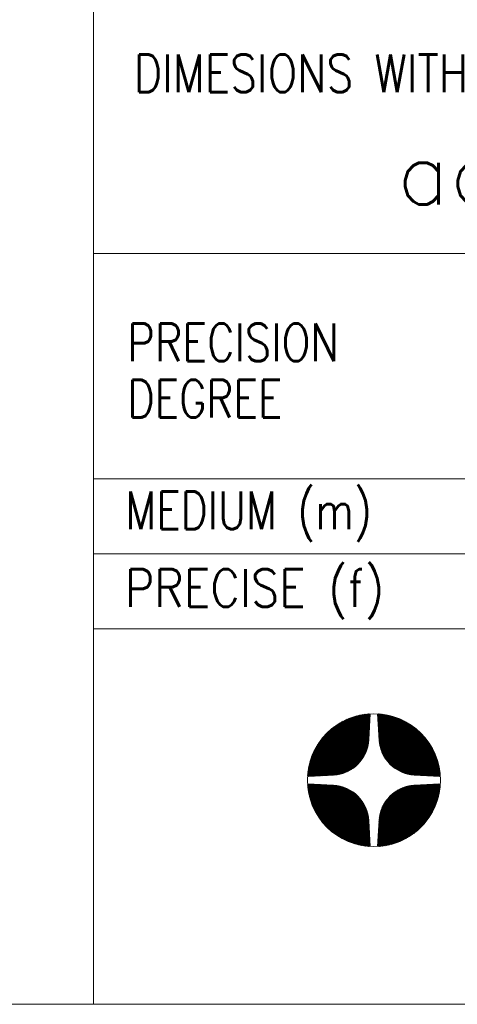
# Model space of a CAD drawing. Header units: millimetres. Extents: x 0 to 589, y 0 to 415.
# Tile 27 of 72: x 396 to 414, y 5 to 44. Entities that reach past the tile are written whole.
import ezdxf

# ---------------------------------------------------------------- set-up
doc = ezdxf.new("R2010")
doc.units = ezdxf.units.MM
doc.layers.add('1', color=7, linetype='Continuous', true_color=0xffffff)
doc.styles.add('blockfont', font='simplex.shx')
doc.styles.add('ideas_simplex', font='simplex.shx')

# ---------------------------------------------------------------- blocks, each defined once
blk = doc.blocks.new('HATCH19')
at = {"color": 5, "lineweight": 13}
for p, q in [((410.357539, 11.320064), (412.842144, 13.804669)), ((410.359053, 11.348953), (412.813255, 13.803155)), ((410.360567, 11.377842), (412.784365, 13.801641)), ((410.362081, 11.406732), (412.755476, 13.800126)), ((410.363595, 11.435621), (412.726587, 13.798612)), ((410.365109, 11.464511), (412.697697, 13.797098)), ((410.366623, 11.4934), (412.668808, 13.795584)), ((410.368137, 11.52229), (412.639918, 13.79407)), ((410.369601, 11.30475), (412.857458, 13.792607)), ((410.369651, 11.551179), (412.611029, 13.792556)), ((410.371165, 11.580069), (412.582139, 13.791042)), ((410.372679, 11.608958), (412.55325, 13.789528)), ((410.374194, 11.637847), (412.524361, 13.788014)), ((410.375708, 11.666737), (412.495471, 13.7865)), ((410.377222, 11.695626), (412.466582, 13.784986)), ((410.378736, 11.724516), (412.437692, 13.783472)), ((410.38025, 11.753405), (412.408803, 13.781958)), ((410.381764, 11.782295), (412.379913, 13.780444)), ((410.383278, 11.811184), (412.351024, 13.77893)), ((410.384792, 11.840074), (412.322135, 13.777416)), ((410.386306, 11.868963), (412.293245, 13.775902)), ((410.38782, 11.897852), (412.264356, 13.774388)), ((410.389334, 11.926742), (412.235466, 13.772874)), ((410.390848, 11.955631), (412.206577, 13.77136)), ((410.392362, 11.984521), (412.177687, 13.769846)), ((410.393876, 12.01341), (412.148798, 13.768332)), ((410.39539, 12.0423), (412.119908, 13.766818)), ((410.396904, 12.071189), (412.091019, 13.765304)), ((410.398418, 12.100079), (412.06213, 13.76379)), ((410.398944, 11.306718), (412.855491, 13.763264)), ((410.399932, 12.128968), (412.03324, 13.762276)), ((410.401446, 12.157857), (412.004351, 13.760762)), ((410.40296, 12.186747), (411.975461, 13.759248)), ((410.404474, 12.215636), (411.946572, 13.757734)), ((410.405988, 12.244526), (411.917682, 13.75622)), ((410.407502, 12.273415), (411.888793, 13.754706)), ((410.409016, 12.302305), (411.859904, 13.753192)), ((410.41053, 12.331194), (411.831014, 13.751678)), ((410.412325, 12.360364), (411.801844, 13.749883)), ((410.414748, 12.390163), (411.772045, 13.74746)), ((410.417847, 12.420637), (411.741571, 13.744362)), ((410.421673, 12.451838), (411.71037, 13.740536)), ((410.426287, 12.483828), (411.67838, 13.735921)), ((410.428644, 11.309042), (412.853167, 13.733565)), ((410.431762, 12.516679), (411.64553, 13.730446)), ((410.438181, 12.550473), (411.611735, 13.724027)), ((410.445645, 12.585313), (411.576896, 13.716563)), ((410.454276, 12.621319), (411.540889, 13.707932)), ((410.458714, 11.311737), (412.850472, 13.703494)), ((410.464225, 12.658643), (411.503565, 13.697983)), ((410.47568, 12.697474), (411.464735, 13.686528)), ((410.488884, 12.738053), (411.424155, 13.673324)), ((410.489171, 11.314818), (412.84739, 13.673037)), ((410.504159, 12.780703), (411.381505, 13.65805)), ((410.520031, 11.318303), (412.843905, 13.642177)), ((410.521946, 12.825866), (411.336342, 13.640262)), ((410.542881, 12.874177), (411.288031, 13.619327)), ((410.551313, 11.322209), (412.839999, 13.610896)), ((410.567944, 12.926615), (411.235594, 13.594264)), ((410.583035, 11.326556), (412.835652, 13.579173)), ((410.598787, 12.984833), (411.177375, 13.563422)), ((410.61522, 11.331366), (412.830843, 13.546988)), ((410.638663, 13.052085), (411.110124, 13.523545)), ((410.647892, 11.336662), (412.825547, 13.514317)), ((410.681075, 11.34247), (412.819739, 13.481133)), ((410.696171, 13.136968), (411.02524, 13.466037)), ((410.714799, 11.348818), (412.81339, 13.447409)), ((410.749096, 11.355739), (412.806469, 13.413113)), ((410.783999, 11.363268), (412.798941, 13.378209)), ((410.81955, 11.371442), (412.790766, 13.342659)), ((410.85579, 11.380308), (412.7819, 13.306418)), ((410.892772, 11.389914), (412.772295, 13.269437)), ((410.93055, 11.400316), (412.761892, 13.231659)), ((410.969189, 11.41158), (412.750628, 13.193019)), ((411.008764, 11.42378), (412.738428, 13.153444)), ((411.049363, 11.437003), (412.725205, 13.112846)), ((411.091086, 11.451351), (412.710858, 13.071123)), ((411.134055, 11.466944), (412.695264, 13.028154)), ((411.178415, 11.483929), (412.678279, 12.983793)), ((411.224346, 11.502485), (412.659724, 12.937862)), ((411.27207, 11.522833), (412.639376, 12.890139)), ((411.321868, 11.545256), (412.616953, 12.840341)), ((411.37411, 11.570122), (412.592086, 12.788098)), ((411.429294, 11.597931), (412.564277, 12.732914)), ((411.488121, 11.629382), (412.532826, 12.674088)), ((411.551633, 11.665519), (412.49669, 12.610576)), ((411.621508, 11.708019), (412.454189, 12.5407)), ((411.700793, 11.759928), (412.40228, 12.461415)), ((411.796286, 11.828046), (412.334163, 12.365922)), ((411.933104, 11.937489), (412.22472, 12.229104))]:
    blk.add_line(p, q, dxfattribs=at)
blk = doc.blocks.new('HATCH21')
at = {"color": 5, "lineweight": 13}
for p, q in [((410.358574, 16.571414), (410.392138, 16.604978)), ((410.359937, 16.545402), (410.417607, 16.603071)), ((410.3613, 16.519389), (410.442849, 16.600938)), ((410.362663, 16.493377), (410.46787, 16.598584)), ((410.364027, 16.467365), (410.492676, 16.596015)), ((410.36539, 16.441353), (410.517271, 16.593234)), ((410.366753, 16.415341), (410.541659, 16.590247)), ((410.368116, 16.389329), (410.565846, 16.587058)), ((410.36948, 16.363316), (410.589835, 16.583672)), ((410.370843, 16.337304), (410.61363, 16.580092)), ((410.372206, 16.311292), (410.637236, 16.576322)), ((410.373569, 16.28528), (410.660655, 16.572366)), ((410.374933, 16.259268), (410.683892, 16.568227)), ((410.376296, 16.233256), (410.70695, 16.56391)), ((410.377659, 16.207243), (410.729832, 16.559416)), ((410.379022, 16.181231), (410.752541, 16.55475)), ((410.380386, 16.155219), (410.77508, 16.549913)), ((410.381749, 16.129207), (410.797452, 16.54491)), ((410.383112, 16.103195), (410.819659, 16.539742)), ((410.384475, 16.077182), (410.841705, 16.534412)), ((410.385839, 16.05117), (410.863591, 16.528923)), ((410.387202, 16.025158), (410.885321, 16.523278)), ((410.388565, 15.999146), (410.906896, 16.517477)), ((410.389928, 15.973134), (410.928319, 16.511525)), ((410.391292, 15.947122), (410.949592, 16.505422)), ((410.392655, 15.921109), (410.970717, 16.499172)), ((410.394018, 15.895097), (410.991696, 16.492775)), ((410.395381, 15.869085), (411.01253, 16.486234)), ((410.396744, 15.843073), (411.033222, 16.479551)), ((410.398108, 15.817061), (411.053774, 16.472727)), ((410.399471, 15.791049), (411.074187, 16.465764)), ((410.400834, 15.765036), (411.094462, 16.458664)), ((410.402197, 15.739024), (411.114602, 16.451429)), ((410.403561, 15.713012), (411.134608, 16.44406)), ((410.404924, 15.687), (411.154482, 16.436558)), ((410.406287, 15.660988), (411.174224, 16.428925)), ((410.40765, 15.634975), (411.193837, 16.421162)), ((410.409014, 15.608963), (411.213321, 16.41327)), ((410.410377, 15.582951), (411.232678, 16.405252)), ((410.411893, 15.557092), (411.251909, 16.397108)), ((410.413819, 15.531642), (411.271015, 16.388839)), ((410.416141, 15.506589), (411.289998, 16.380446)), ((410.418843, 15.481915), (411.308859, 16.371931)), ((410.42191, 15.457607), (411.327598, 16.363295)), ((410.425328, 15.43365), (411.346217, 16.354538)), ((410.429086, 15.410032), (411.364716, 16.345662)), ((410.433171, 15.386742), (411.383097, 16.336668)), ((410.437573, 15.363769), (411.401361, 16.327556)), ((410.442282, 15.341102), (411.419508, 16.318328)), ((410.447289, 15.318733), (411.43754, 16.308984)), ((410.452584, 15.296654), (411.455457, 16.299526)), ((410.458161, 15.274855), (411.47326, 16.289953)), ((410.464012, 15.25333), (411.490949, 16.280267)), ((410.47013, 15.232073), (411.508526, 16.270469)), ((410.476508, 15.211075), (411.525992, 16.260559)), ((410.48314, 15.190332), (411.543346, 16.250538)), ((410.490022, 15.169838), (411.56059, 16.240407)), ((410.497146, 15.149588), (411.577724, 16.230166)), ((410.50451, 15.129575), (411.59475, 16.219815)), ((410.512107, 15.109797), (411.611666, 16.209357)), ((410.519933, 15.090248), (411.628475, 16.19879)), ((410.527985, 15.070925), (411.645177, 16.188116)), ((410.536259, 15.051823), (411.661771, 16.177335)), ((410.54475, 15.032939), (411.67826, 16.166448)), ((410.553456, 15.014269), (411.694642, 16.155455)), ((410.562373, 14.995811), (411.710919, 16.144357)), ((410.571499, 14.977561), (411.727091, 16.133153)), ((410.58083, 14.959517), (411.743158, 16.121845)), ((410.590364, 14.941676), (411.759122, 16.110433)), ((410.600098, 14.924034), (411.774982, 16.098918)), ((410.610031, 14.906591), (411.790738, 16.087299)), ((410.620159, 14.889344), (411.806391, 16.075576)), ((410.630481, 14.872291), (411.821942, 16.063751)), ((410.640995, 14.85543), (411.83739, 16.051824)), ((410.6517, 14.838759), (411.852736, 16.039795)), ((410.662593, 14.822276), (411.86798, 16.027664)), ((410.673673, 14.805981), (411.883123, 16.015431)), ((410.684938, 14.789871), (411.898164, 16.003097)), ((410.696388, 14.773946), (411.913104, 15.990661)), ((410.708022, 14.758203), (411.927943, 15.978125)), ((410.719837, 14.742643), (411.942682, 15.965488)), ((410.731833, 14.727265), (411.95732, 15.952751)), ((410.74401, 14.712066), (411.971857, 15.939913)), ((410.756367, 14.697047), (411.986294, 15.926975)), ((410.768902, 14.682207), (412.000632, 15.913936)), ((410.781615, 14.667545), (412.014869, 15.900798)), ((410.794506, 14.65306), (412.029006, 15.88756)), ((410.807575, 14.638753), (412.043043, 15.874221)), ((410.82082, 14.624623), (412.05698, 15.860783)), ((410.834243, 14.61067), (412.070818, 15.847245)), ((410.847842, 14.596894), (412.084556, 15.833608)), ((410.861618, 14.583294), (412.098194, 15.81987)), ((410.87557, 14.569871), (412.111732, 15.806033)), ((410.889699, 14.556625), (412.12517, 15.792096)), ((410.904005, 14.543556), (412.138509, 15.778059)), ((410.918489, 14.530664), (412.151748, 15.763923)), ((410.93315, 14.51795), (412.164886, 15.749686)), ((410.94799, 14.505414), (412.177925, 15.735349)), ((410.963008, 14.493057), (412.190864, 15.720912)), ((410.978206, 14.48088), (412.203702, 15.706375)), ((410.993585, 14.468883), (412.21644, 15.691738)), ((411.009144, 14.457067), (412.229077, 15.677)), ((411.024886, 14.445433), (412.241613, 15.662161)), ((411.04081, 14.433982), (412.254049, 15.647221)), ((411.056919, 14.422716), (412.266384, 15.63218)), ((411.073214, 14.411635), (412.278617, 15.617038)), ((411.089696, 14.400741), (412.290748, 15.601794)), ((411.106366, 14.390036), (412.302778, 15.586448)), ((411.123227, 14.379522), (412.314706, 15.571)), ((411.140279, 14.369199), (412.326531, 15.55545)), ((411.157526, 14.35907), (412.338254, 15.539797)), ((411.174968, 14.349137), (412.349873, 15.524042)), ((411.192609, 14.339401), (412.361389, 15.508182)), ((411.210449, 14.329867), (412.372802, 15.492219)), ((411.228493, 14.320535), (412.38411, 15.476152)), ((411.246742, 14.311409), (412.395314, 15.45998)), ((411.265199, 14.302491), (412.406413, 15.443704)), ((411.283868, 14.293784), (412.417406, 15.427322)), ((411.302751, 14.285292), (412.428293, 15.410834)), ((411.321852, 14.277017), (412.439075, 15.39424)), ((411.341175, 14.268965), (412.449749, 15.377539)), ((411.360723, 14.261137), (412.460316, 15.36073)), ((411.3805, 14.253539), (412.470775, 15.343814)), ((411.400512, 14.246175), (412.481126, 15.326789)), ((411.420762, 14.239049), (412.491367, 15.309655)), ((411.441255, 14.232167), (412.501499, 15.292412)), ((411.461997, 14.225534), (412.51152, 15.275058)), ((411.482993, 14.219155), (412.521431, 15.257593)), ((411.50425, 14.213036), (412.53123, 15.240016)), ((411.525774, 14.207185), (412.540916, 15.222327)), ((411.547571, 14.201607), (412.550489, 15.204524)), ((411.56965, 14.19631), (412.559948, 15.186608)), ((411.592018, 14.191302), (412.569292, 15.168577)), ((411.614683, 14.186592), (412.578521, 15.15043)), ((411.637655, 14.182189), (412.587633, 15.132166)), ((411.660944, 14.178103), (412.596627, 15.113786)), ((411.684561, 14.174344), (412.605504, 15.095287)), ((411.708516, 14.170924), (412.614261, 15.076668)), ((411.732823, 14.167855), (412.622898, 15.05793)), ((411.757496, 14.165152), (412.631413, 15.03907)), ((411.782548, 14.162829), (412.639806, 15.020087)), ((411.807996, 14.160902), (412.648076, 15.000981)), ((411.833854, 14.159384), (412.65622, 14.981751)), ((411.859866, 14.158021), (412.664239, 14.962394)), ((411.885878, 14.156658), (412.672131, 14.94291)), ((411.91189, 14.155294), (412.679894, 14.923298)), ((411.937903, 14.153931), (412.687528, 14.903556)), ((411.963915, 14.152568), (412.69503, 14.883683)), ((411.989927, 14.151205), (412.7024, 14.863678)), ((412.015939, 14.149841), (412.709636, 14.843538)), ((412.041951, 14.148478), (412.716736, 14.823263)), ((412.067963, 14.147115), (412.723699, 14.802851)), ((412.093976, 14.145752), (412.730524, 14.7823)), ((412.119988, 14.144388), (412.737207, 14.761608)), ((412.146, 14.143025), (412.743749, 14.740774)), ((412.172012, 14.141662), (412.750146, 14.719796)), ((412.198024, 14.140299), (412.756397, 14.698672)), ((412.224036, 14.138935), (412.762501, 14.6774)), ((412.250049, 14.137572), (412.768454, 14.655977)), ((412.276061, 14.136209), (412.774254, 14.634403)), ((412.302073, 14.134846), (412.779901, 14.612673)), ((412.328085, 14.133482), (412.78539, 14.590787)), ((412.354097, 14.132119), (412.79072, 14.568742)), ((412.380109, 14.130756), (412.795889, 14.546535)), ((412.406122, 14.129393), (412.800893, 14.524164)), ((412.432134, 14.128029), (412.80573, 14.501626)), ((412.458146, 14.126666), (412.810397, 14.478917)), ((412.484158, 14.125303), (412.814891, 14.456036)), ((412.51017, 14.12394), (412.81921, 14.432979)), ((412.536182, 14.122576), (412.823349, 14.409743)), ((412.562195, 14.121213), (412.827305, 14.386324)), ((412.588207, 14.11985), (412.831076, 14.362719)), ((412.614219, 14.118487), (412.834657, 14.338924)), ((412.640231, 14.117123), (412.838044, 14.314936)), ((412.666243, 14.11576), (412.841233, 14.29075)), ((412.692255, 14.114397), (412.844221, 14.266362)), ((412.718268, 14.113034), (412.847003, 14.241769)), ((412.74428, 14.11167), (412.849573, 14.216964)), ((412.770292, 14.110307), (412.851928, 14.191943)), ((412.796304, 14.108944), (412.854062, 14.166701)), ((412.822316, 14.107581), (412.855969, 14.141234))]:
    blk.add_line(p, q, dxfattribs=at)
blk = doc.blocks.new('HATCH23')
at = {"color": 5, "lineweight": 13}
for p, q in [((407.555755, 14.11871), (410.043497, 16.606453)), ((407.557723, 14.148055), (410.014153, 16.604484)), ((407.560049, 14.177755), (409.984452, 16.602159)), ((407.562745, 14.207827), (409.95438, 16.599463)), ((407.565828, 14.238286), (409.923922, 16.59638)), ((407.569314, 14.269147), (409.89306, 16.592893)), ((407.570955, 14.106536), (410.055672, 16.591253)), ((407.573222, 14.30043), (409.861777, 16.588986)), ((407.577571, 14.332154), (409.830053, 16.584637)), ((407.582382, 14.364341), (409.797866, 16.579826)), ((407.58768, 14.397015), (409.765193, 16.574528)), ((407.59349, 14.4302), (409.732008, 16.568718)), ((407.599841, 14.463926), (409.698282, 16.562367)), ((407.599845, 14.10805), (410.054158, 16.562363)), ((407.606764, 14.498225), (409.663983, 16.555444)), ((407.614294, 14.533131), (409.629077, 16.547913)), ((407.622471, 14.568683), (409.593524, 16.539736)), ((407.628734, 14.109564), (410.052644, 16.533474)), ((407.63134, 14.604927), (409.557281, 16.530868)), ((407.640948, 14.641911), (409.520297, 16.52126)), ((407.651354, 14.679692), (409.482516, 16.510854)), ((407.657624, 14.111078), (410.05113, 16.504584)), ((407.662621, 14.718335), (409.443873, 16.499587)), ((407.674825, 14.757914), (409.404294, 16.487383)), ((407.686513, 14.112592), (410.049616, 16.475695)), ((407.688051, 14.798516), (409.363692, 16.474156)), ((407.702403, 14.840243), (409.321965, 16.459804)), ((407.715403, 14.114106), (410.048102, 16.446805)), ((407.718002, 14.883217), (409.278991, 16.444206)), ((407.734992, 14.927583), (409.234625, 16.427215)), ((407.744292, 14.11562), (410.046588, 16.417916)), ((407.753554, 14.97352), (409.188688, 16.408654)), ((407.773182, 14.117134), (410.045074, 16.389027)), ((407.773909, 15.02125), (409.140957, 16.388299)), ((407.79634, 15.071057), (409.091151, 16.365868)), ((407.802071, 14.118648), (410.04356, 16.360137)), ((407.821217, 15.123309), (409.038899, 16.340991)), ((407.830961, 14.120162), (410.042046, 16.331248)), ((407.849037, 15.178505), (408.983703, 16.31317)), ((407.85985, 14.121676), (410.040532, 16.302358)), ((407.880504, 15.237347), (408.924861, 16.281704)), ((407.888739, 14.12319), (410.039018, 16.273469)), ((407.91666, 15.300878), (408.861329, 16.245548)), ((407.917629, 14.124704), (410.037504, 16.244579)), ((407.946518, 14.126218), (410.03599, 16.21569)), ((407.959188, 15.370782), (408.791426, 16.20302)), ((407.975408, 14.127732), (410.034476, 16.186801)), ((408.004297, 14.129246), (410.032962, 16.157911)), ((408.011141, 15.45011), (408.712098, 16.151067)), ((408.033187, 14.130761), (410.031448, 16.129022)), ((408.062076, 14.132275), (410.029934, 16.100132)), ((408.079341, 15.545686), (408.616521, 16.082866)), ((408.090966, 14.133789), (410.02842, 16.071243)), ((408.119855, 14.135303), (410.026906, 16.042353)), ((408.148745, 14.136817), (410.025392, 16.013464)), ((408.177634, 14.138331), (410.023878, 15.984574)), ((408.189084, 15.682804), (408.479403, 15.973124)), ((408.206524, 14.139845), (410.022364, 15.955685)), ((408.235413, 14.141359), (410.02085, 15.926796)), ((408.264302, 14.142873), (410.019336, 15.897906)), ((408.293192, 14.144387), (410.017822, 15.869017)), ((408.322081, 14.145901), (410.016308, 15.840127)), ((408.350971, 14.147415), (410.014794, 15.811238)), ((408.37986, 14.148929), (410.01328, 15.782348)), ((408.40875, 14.150443), (410.011766, 15.753459)), ((408.437639, 14.151957), (410.010252, 15.724569)), ((408.466529, 14.153471), (410.008738, 15.69568)), ((408.495418, 14.154985), (410.007224, 15.666791)), ((408.524308, 14.156499), (410.00571, 15.637901)), ((408.553197, 14.158013), (410.004196, 15.609012)), ((408.582087, 14.159527), (410.002682, 15.580122)), ((408.611255, 14.16132), (410.000889, 15.550954)), ((408.641051, 14.163741), (409.998468, 15.521158)), ((408.671522, 14.166837), (409.995372, 15.490686)), ((408.702721, 14.17066), (409.991549, 15.459488)), ((408.734708, 14.175272), (409.986937, 15.427501)), ((408.767555, 14.180743), (409.981466, 15.394654)), ((408.801346, 14.187159), (409.97505, 15.360863)), ((408.836181, 14.194619), (409.96759, 15.326027)), ((408.872184, 14.203245), (409.958963, 15.290025)), ((408.909502, 14.213189), (409.94902, 15.252706)), ((408.948327, 14.224638), (409.937571, 15.213882)), ((408.988899, 14.237835), (409.924374, 15.173309)), ((409.031541, 14.253102), (409.909107, 15.130667)), ((409.076694, 14.270878), (409.89133, 15.085515)), ((409.124992, 14.291801), (409.870408, 15.037217)), ((409.177412, 14.316846), (409.845363, 14.984797)), ((409.235605, 14.347663), (409.814545, 14.926604)), ((409.302814, 14.387497), (409.774712, 14.859395)), ((409.387599, 14.444906), (409.717302, 14.77461))]:
    blk.add_line(p, q, dxfattribs=at)
blk = doc.blocks.new('HATCH25')
at = {"color": 5, "lineweight": 13}
for p, q in [((407.55723, 13.770071), (407.590794, 13.803635)), ((407.559137, 13.744602), (407.616806, 13.802271)), ((407.56127, 13.71936), (407.642818, 13.800908)), ((407.563624, 13.694338), (407.66883, 13.799545)), ((407.566194, 13.669533), (407.694843, 13.798182)), ((407.568974, 13.644938), (407.720855, 13.796818)), ((407.571961, 13.620549), (407.746867, 13.795455)), ((407.57515, 13.596363), (407.772879, 13.794092)), ((407.578537, 13.572374), (407.798891, 13.792729)), ((407.582117, 13.548579), (407.824904, 13.791366)), ((407.585886, 13.524973), (407.850916, 13.790002)), ((407.589842, 13.501553), (407.876928, 13.788639)), ((407.593981, 13.478316), (407.90294, 13.787276)), ((407.598298, 13.455259), (407.928952, 13.785913)), ((407.602792, 13.432377), (407.954965, 13.784549)), ((407.607459, 13.409668), (407.980977, 13.783186)), ((407.612295, 13.387129), (408.006989, 13.781823)), ((407.617299, 13.364757), (408.033001, 13.78046)), ((407.622466, 13.342549), (408.059013, 13.779096)), ((407.627796, 13.320504), (408.085026, 13.777733)), ((407.633285, 13.298617), (408.111038, 13.77637)), ((407.638931, 13.276887), (408.13705, 13.775007)), ((407.644731, 13.255312), (408.163062, 13.773643)), ((407.650683, 13.233889), (408.189074, 13.77228)), ((407.656786, 13.212617), (408.215086, 13.770917)), ((407.663037, 13.191492), (408.241099, 13.769554)), ((407.669433, 13.170513), (408.267111, 13.768191)), ((407.675974, 13.149679), (408.293123, 13.766827)), ((407.682658, 13.128986), (408.319135, 13.765464)), ((407.689481, 13.108435), (408.345147, 13.764101)), ((407.696444, 13.088022), (408.37116, 13.762738)), ((407.703544, 13.067746), (408.397172, 13.761374)), ((407.710779, 13.047606), (408.423184, 13.760011)), ((407.718148, 13.0276), (408.449196, 13.758648)), ((407.72565, 13.007727), (408.475208, 13.757285)), ((407.733284, 12.987984), (408.501221, 13.755921)), ((407.741046, 12.968372), (408.527233, 13.754558)), ((407.748938, 12.948888), (408.553245, 13.753195)), ((407.756956, 12.929531), (408.579257, 13.751832)), ((407.7651, 12.9103), (408.605116, 13.750315)), ((407.773369, 12.891193), (408.630566, 13.74839)), ((407.781762, 12.87221), (408.65562, 13.746068)), ((407.790277, 12.85335), (408.680293, 13.743366)), ((407.798913, 12.834611), (408.704602, 13.740299)), ((407.80767, 12.815992), (408.728558, 13.73688)), ((407.816546, 12.797492), (408.752176, 13.733123)), ((407.82554, 12.779111), (408.775466, 13.729037)), ((407.834652, 12.760848), (408.79844, 13.724635)), ((407.84388, 12.7427), (408.821106, 13.719927)), ((407.853224, 12.724669), (408.843475, 13.71492)), ((407.862682, 12.706752), (408.865555, 13.709624)), ((407.872255, 12.688949), (408.887353, 13.704047)), ((407.881941, 12.671259), (408.908878, 13.698197)), ((407.891739, 12.653682), (408.930136, 13.692079)), ((407.901649, 12.636217), (408.951133, 13.685701)), ((407.91167, 12.618862), (408.971876, 13.679068)), ((407.921801, 12.601618), (408.99237, 13.672187)), ((407.932042, 12.584484), (409.012621, 13.665062)), ((407.942393, 12.567459), (409.032633, 13.657699)), ((407.952851, 12.550542), (409.052411, 13.650102)), ((407.963418, 12.533733), (409.07196, 13.642275)), ((407.974092, 12.517032), (409.091283, 13.634223)), ((407.984873, 12.500437), (409.110385, 13.62595)), ((407.99576, 12.483949), (409.129269, 13.617458)), ((408.006753, 12.467567), (409.147939, 13.608753)), ((408.017851, 12.45129), (409.166397, 13.599835)), ((408.029055, 12.435118), (409.184647, 13.59071)), ((408.040363, 12.41905), (409.202691, 13.581379)), ((408.051775, 12.403087), (409.220533, 13.571845)), ((408.06329, 12.387227), (409.238174, 13.56211)), ((408.07491, 12.371471), (409.255617, 13.552178)), ((408.086632, 12.355817), (409.272864, 13.54205)), ((408.098457, 12.340267), (409.289917, 13.531727)), ((408.110384, 12.324819), (409.306779, 13.521213)), ((408.122413, 12.309473), (409.32345, 13.510509)), ((408.134545, 12.294229), (409.339932, 13.499616)), ((408.146777, 12.279086), (409.356228, 13.488536)), ((408.159112, 12.264045), (409.372337, 13.47727)), ((408.171547, 12.249104), (409.388263, 13.46582)), ((408.184083, 12.234265), (409.404005, 13.454187)), ((408.19672, 12.219527), (409.419565, 13.442372)), ((408.209457, 12.204889), (409.434944, 13.430375)), ((408.222295, 12.190351), (409.450142, 13.418198)), ((408.235233, 12.175914), (409.465162, 13.405842)), ((408.248272, 12.161577), (409.480002, 13.393307)), ((408.26141, 12.14734), (409.494664, 13.380594)), ((408.274649, 12.133203), (409.509148, 13.367702)), ((408.287987, 12.119166), (409.523455, 13.354634)), ((408.301425, 12.105228), (409.537585, 13.341388)), ((408.314963, 12.091391), (409.551538, 13.327966)), ((408.3286, 12.077653), (409.565314, 13.314367)), ((408.342338, 12.064015), (409.578914, 13.300591)), ((408.356175, 12.050477), (409.592337, 13.286639)), ((408.370112, 12.037038), (409.605583, 13.27251)), ((408.384149, 12.0237), (409.618652, 13.258203)), ((408.398285, 12.010461), (409.631544, 13.24372)), ((408.412522, 11.997322), (409.644258, 13.229058)), ((408.426859, 11.984284), (409.656794, 13.214219)), ((408.441296, 11.971345), (409.669151, 13.1992)), ((408.455833, 11.958507), (409.681328, 13.184002)), ((408.47047, 11.945769), (409.693326, 13.168624)), ((408.485209, 11.933132), (409.705142, 13.153065)), ((408.500047, 11.920595), (409.716776, 13.137323)), ((408.514987, 11.908159), (409.728226, 13.121398)), ((408.530028, 11.895825), (409.739493, 13.105289)), ((408.54517, 11.883592), (409.750573, 13.088995)), ((408.560414, 11.87146), (409.761467, 13.072513)), ((408.57576, 11.85943), (409.772172, 13.055842)), ((408.591208, 11.847503), (409.782687, 13.038982)), ((408.606758, 11.835677), (409.79301, 13.021929)), ((408.622411, 11.823955), (409.803139, 13.004683)), ((408.638167, 11.812335), (409.813072, 12.98724)), ((408.654026, 11.800819), (409.822807, 12.9696)), ((408.669989, 11.789407), (409.832342, 12.951759)), ((408.686056, 11.778099), (409.841673, 12.933716)), ((408.702228, 11.766895), (409.8508, 12.915467)), ((408.718504, 11.755796), (409.859718, 12.897009)), ((408.734886, 11.744803), (409.868424, 12.878341)), ((408.751374, 11.733915), (409.876917, 12.859457)), ((408.767968, 11.723134), (409.885191, 12.840356)), ((408.78467, 11.712459), (409.893244, 12.821034)), ((408.801478, 11.701892), (409.901071, 12.801486)), ((408.818394, 11.691433), (409.908669, 12.781708)), ((408.835419, 11.681083), (409.916033, 12.761697)), ((408.852553, 11.670841), (409.923159, 12.741447)), ((408.869797, 11.660709), (409.930041, 12.720954)), ((408.887151, 11.650688), (409.936674, 12.700212)), ((408.904616, 11.640778), (409.943053, 12.679215)), ((408.922192, 11.630979), (409.949172, 12.657959)), ((408.939882, 11.621293), (409.955024, 12.636435)), ((408.957684, 11.61172), (409.960602, 12.614637)), ((408.9756, 11.602261), (409.965899, 12.592559)), ((408.993632, 11.592916), (409.970906, 12.570191)), ((409.011778, 11.583688), (409.975616, 12.547525)), ((409.030042, 11.574576), (409.980019, 12.524553)), ((409.048422, 11.565581), (409.984106, 12.501264)), ((409.066922, 11.556705), (409.987865, 12.477648)), ((409.08554, 11.547948), (409.991284, 12.453692)), ((409.104279, 11.539311), (409.994353, 12.429385)), ((409.123139, 11.530795), (409.997056, 12.404713)), ((409.142121, 11.522402), (409.999379, 12.379661)), ((409.161227, 11.514133), (410.001306, 12.354212)), ((409.180458, 11.505988), (410.002824, 12.328355)), ((409.199814, 11.497969), (410.004187, 12.302342)), ((409.219298, 11.490078), (410.005551, 12.27633)), ((409.23891, 11.482314), (410.006914, 12.250318)), ((409.258652, 11.474681), (410.008277, 12.224306)), ((409.278525, 11.467178), (410.00964, 12.198294)), ((409.29853, 11.459808), (410.011004, 12.172282)), ((409.31867, 11.452573), (410.012367, 12.146269)), ((409.338945, 11.445472), (410.01373, 12.120257)), ((409.359357, 11.438509), (410.015093, 12.094245)), ((409.379909, 11.431685), (410.016457, 12.068233)), ((409.4006, 11.425001), (410.01782, 12.042221)), ((409.421434, 11.41846), (410.019183, 12.016209)), ((409.442412, 11.412062), (410.020546, 11.990196)), ((409.463537, 11.405811), (410.02191, 11.964184)), ((409.484809, 11.399708), (410.023273, 11.938172)), ((409.506231, 11.393755), (410.024636, 11.91216)), ((409.527806, 11.387954), (410.025999, 11.886148)), ((409.549535, 11.382308), (410.027363, 11.860135)), ((409.571421, 11.376818), (410.028726, 11.834123)), ((409.593466, 11.371488), (410.030089, 11.808111)), ((409.615673, 11.36632), (410.031452, 11.782099)), ((409.638044, 11.361316), (410.032815, 11.756087)), ((409.660583, 11.356479), (410.034179, 11.730075)), ((409.683291, 11.351811), (410.035542, 11.704062)), ((409.706172, 11.347317), (410.036905, 11.67805)), ((409.729229, 11.342999), (410.038268, 11.652038)), ((409.752466, 11.33886), (410.039632, 11.626026)), ((409.775885, 11.334903), (410.040995, 11.600014)), ((409.799489, 11.331133), (410.042358, 11.574001)), ((409.823284, 11.327552), (410.043721, 11.547989)), ((409.847272, 11.324165), (410.045085, 11.521977)), ((409.871458, 11.320975), (410.046448, 11.495965)), ((409.895846, 11.317988), (410.047811, 11.469953)), ((409.92044, 11.315206), (410.049174, 11.443941)), ((409.945245, 11.312636), (410.050538, 11.417928)), ((409.970265, 11.310281), (410.051901, 11.391916)), ((409.995507, 11.308147), (410.053264, 11.365904)), ((410.020975, 11.306239), (410.054627, 11.339892))]:
    blk.add_line(p, q, dxfattribs=at)

msp = doc.modelspace()

# ---------------------------------------------------------------- linework, layer by layer
at = {"layer": '1', "color": 3, "linetype": 'Continuous', "lineweight": 18}
for p, q in [((399, 70.794), (399, 5)), ((399, 20), (414, 20)), ((15, 5), (589, 5))]:
    msp.add_line(p, q, dxfattribs=at)
at = {"layer": '1', "color": 4, "linetype": 'Continuous', "lineweight": 18}
for p, q in [((399, 35), (589, 35)), ((399, 26), (414, 26)), ((399, 23), (414, 23))]:
    msp.add_line(p, q, dxfattribs=at)
at = {"layer": '1', "color": 5, "linetype": 'Continuous', "lineweight": 18}
for p, q in [((410.003, 15.579), (410.057, 16.612)), ((410.411, 15.579), (410.356, 16.612)), ((408.583, 14.16), (407.55, 14.105)), ((408.583, 13.752), (407.55, 13.806)), ((411.83, 14.16), (412.863, 14.105)), ((411.83, 13.752), (412.863, 13.806)), ((410.003, 12.332), (410.057, 11.299)), ((410.411, 12.332), (410.356, 11.299))]:
    msp.add_line(p, q, dxfattribs=at)
msp.add_circle((410.207, 13.956), 2.656, dxfattribs=at)
for centre, start, end in [((408.505, 15.658), 273, 357), ((411.909, 15.658), 183, 267), ((408.505, 12.254), 3, 87), ((411.909, 12.254), 93, 177)]:
    msp.add_arc(centre, 1.5, start, end, dxfattribs=at)

# ---------------------------------------------------------------- block references
at = {"layer": '1', "color": 5, "linetype": 'Continuous', "lineweight": 13}
for name in ['HATCH23', 'HATCH21', 'HATCH25', 'HATCH19']:
    msp.add_blockref(name, (0, 0), dxfattribs=at)

# ---------------------------------------------------------------- texts
at = {"layer": '1', "color": 7, "linetype": 'Continuous', "lineweight": 18, "insert": (411.12, 36.129), "char_height": 2.5, "attachment_point": 7, "line_spacing_factor": 1.204819, "style": 'ideas_simplex'}
msp.add_mtext('\\W1.0345;according to ISO 2768', dxfattribs=at)
at = {"layer": '1', "color": 4, "linetype": 'Continuous', "lineweight": 13, "char_height": 1.5, "attachment_point": 7, "line_spacing_factor": 0.903614, "style": 'blockfont'}
for s, insert in [('\\W0.8308;DIMESIONS WITHOUT TOLERANCE DEGREE:', (400.621, 41.451)), ('\\W0.8120;PRECISION', (400.359, 30.698)), ('\\W0.8036;DEGREE', (400.359, 28.448)), ('\\W0.7974;MEDIUM (m)', (400.283, 23.485)), ('\\W0.8715;PRECISE (f)', (400.257, 20.385))]:
    msp.add_mtext(s, dxfattribs=dict(at, insert=insert))

doc.saveas('drawing.dxf')
